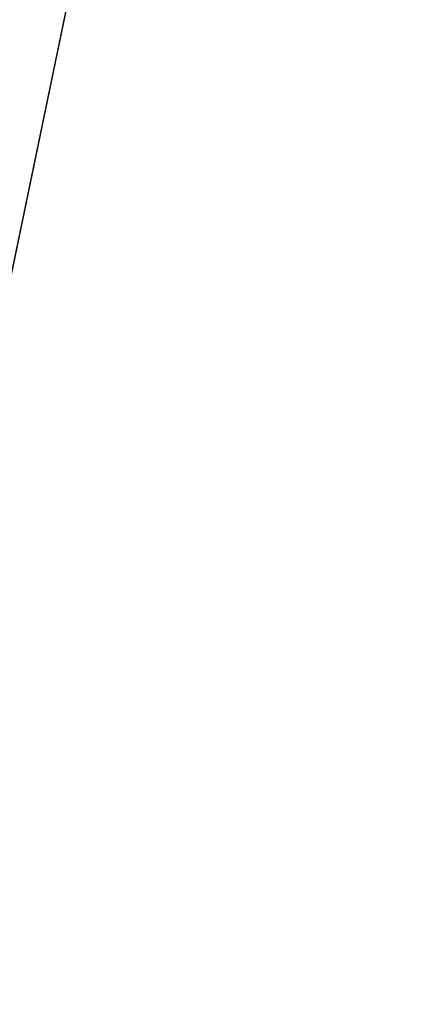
# Model space of a CAD drawing. Header units: metres. Extents: x 397.7 to 427.5, y 12.7 to 28.4.
# Tile 122 of 135: x 425.2 to 427.5, y 12.8 to 18.5. Entities that reach past the tile are written whole.
import ezdxf

# ---------------------------------------------------------------- set-up
doc = ezdxf.new("R2010")
doc.units = ezdxf.units.M
doc.layers.add('A-WALL-____-MCUT', color=7, linetype='Continuous', lineweight=25)
doc.layers.add('A-WALL-____-OTLN', color=7, linetype='Continuous', lineweight=25)

# ---------------------------------------------------------------- blocks, each defined once
blk = doc.blocks.new('Family - Façana sur-est P3-156497-06_PCI_P3')
at = {"layer": 'A-WALL-____-MCUT', "color": 253, "true_color": 0xaaaaaa}
blk.add_line((4.2175, 0), (5.8617, 0), dxfattribs=at)
at = {"layer": 'A-WALL-____-OTLN', "color": 253, "true_color": 0xaaaaaa}
blk.add_line((0, 0), (15.7146, 0), dxfattribs=at)
at = {"layer": 'A-WALL-____-OTLN', "color": 253, "lineweight": 18, "true_color": 0xaaaaaa}
blk.add_line((0, 0), (15.7146, 0), dxfattribs=at)
blk = doc.blocks.new('LONDR55-XX_ZZ-ARQ-CAA-M3D-Londres55_ifc-1-06_PCI_P3')
at = {"layer": 'A-WALL-____-OTLN', "color": 253, "lineweight": 18, "true_color": 0xaaaaaa, "rotation": 78.29179146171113}
blk.add_blockref('Family - Façana sur-est P3-156497-06_PCI_P3', (424.2907, 12.8406), dxfattribs=at)

msp = doc.modelspace()

# ---------------------------------------------------------------- block references
at = {"lineweight": 5}
msp.add_blockref('LONDR55-XX_ZZ-ARQ-CAA-M3D-Londres55_ifc-1-06_PCI_P3', (0, 0), dxfattribs=at)

doc.saveas('drawing.dxf')
